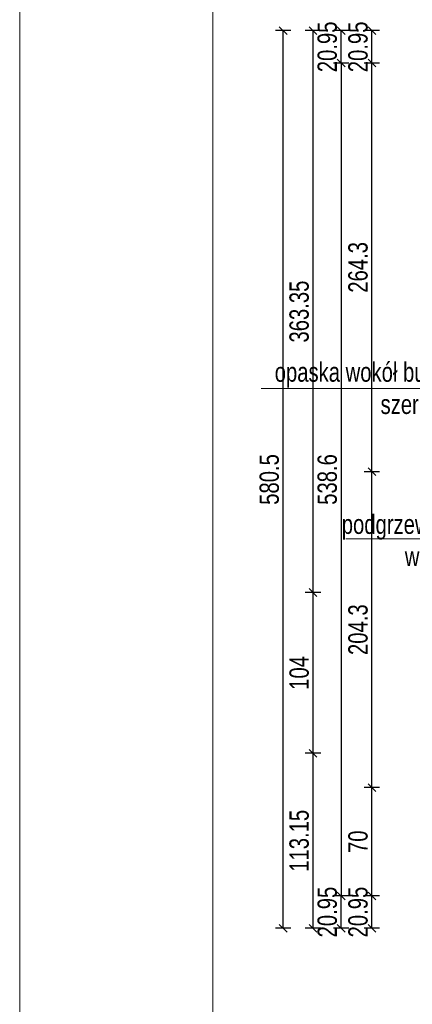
# Model space of a CAD drawing. Header units: inches. Extents: x 53031 to 98566, y -51777 to -15616.
# Tile 11 of 45: x 53216 to 53470, y -17293 to -16657. Entities that reach past the tile are written whole.
import ezdxf

# ---------------------------------------------------------------- set-up
doc = ezdxf.new("R2010")
doc.units = ezdxf.units.IN
doc.header["$MEASUREMENT"] = 0
doc.layers.get('0').update_dxf_attribs({"lineweight": 0})
doc.layers.get('Defpoints').update_dxf_attribs({"lineweight": 0})
for name, color, linetype, lineweight in [('A--tabelka rysunku', 7, 'Continuous', 0), ('p--opisy dodatkowe', 62, 'Continuous', 0), ('p--wymiary-1-50', 5, 'Continuous', 0)]:
    doc.layers.add(name, color=color, linetype=linetype, lineweight=lineweight)
doc.styles.add('1-50', font='arial.ttf', dxfattribs={"width": 0.75, "height": 12.5})
doc.dimstyles.new('1-50', dxfattribs={"dimtxt": 12.5, "dimasz": 5, "dimexe": 5, "dimexo": 5, "dimgap": 0.09, "dimtad": 0, "dimdsep": 46, "dimtxsty": '1-50', "dimblk": 'OBLIQUE', "dimcen": 0.09, "dimadec": 0, "dimazin": 0, "dimtfac": 1, "dimtdec": 4, "dimtix": 1, "dimtmove": 2, "dimatfit": 3, "dimldrblk": 'OBLIQUE', "dimfxl": 5, "dimfxlon": 1, "dimtvp": 0.7, "dimtolj": 1, "dimtzin": 0, "dimarcsym": 0})

# ---------------------------------------------------------------- blocks, each defined once
blk = doc.blocks.new('_OBLIQUE')
at = {"color": 0, "linetype": 'ByBlock', "lineweight": -2}
for p, q in [((-0.5, -0.5), (0.5, 0.5)), ((0, 0), (0, 0))]:
    blk.add_line(p, q, dxfattribs=at)
blk = doc.blocks.new('*D773')
at = {"layer": 'Defpoints', "color": 0}
for p in [(53443.67, -17153.22), (53503.69, -17153.22), (53503.69, -17223.22)]:
    blk.add_point(p, dxfattribs=at)
at = {"layer": 'p--wymiary-1-50', "color": 0, "lineweight": -2}
for p, q in [((53448.67, -17153.22), (53438.67, -17153.22)), ((53443.67, -17223.22), (53443.67, -17153.22)), ((53448.67, -17223.22), (53438.67, -17223.22))]:
    blk.add_line(p, q, dxfattribs=at)
at = {"layer": 'p--wymiary-1-50', "color": 0, "lineweight": -2, "xscale": 5, "yscale": 5, "zscale": 5}
for p, rotation in [((53443.67, -17153.22), 90), ((53443.67, -17223.22), 270)]:
    blk.add_blockref('_OBLIQUE', p, dxfattribs=dict(at, rotation=rotation))
at = {"layer": 'p--wymiary-1-50', "color": 0, "insert": (53434.74, -17188.22), "char_height": 12.5, "attachment_point": 5, "rotation": 90, "style": '1-50'}
blk.add_mtext('\\A1;70', dxfattribs=at)
blk = doc.blocks.new('*D774')
at = {"layer": 'Defpoints', "color": 0}
for p in [(53443.67, -16948.92), (53508.79, -16948.92), (53503.69, -17153.22)]:
    blk.add_point(p, dxfattribs=at)
at = {"layer": 'p--wymiary-1-50', "color": 0, "lineweight": -2}
for p, q in [((53448.67, -16948.92), (53438.67, -16948.92)), ((53443.67, -17153.22), (53443.67, -16948.92)), ((53448.67, -17153.22), (53438.67, -17153.22))]:
    blk.add_line(p, q, dxfattribs=at)
at = {"layer": 'p--wymiary-1-50', "color": 0, "lineweight": -2, "xscale": 5, "yscale": 5, "zscale": 5}
for p, rotation in [((53443.67, -16948.92), 90), ((53443.67, -17153.22), 270)]:
    blk.add_blockref('_OBLIQUE', p, dxfattribs=dict(at, rotation=rotation))
at = {"layer": 'p--wymiary-1-50', "color": 0, "insert": (53434.74, -17051.07), "char_height": 12.5, "attachment_point": 5, "rotation": 90, "style": '1-50'}
blk.add_mtext('\\A1;204.3', dxfattribs=at)
blk = doc.blocks.new('*D775')
at = {"layer": 'Defpoints', "color": 0}
for p in [(53443.67, -16684.62), (53528.69, -16684.62), (53508.79, -16948.92)]:
    blk.add_point(p, dxfattribs=at)
at = {"layer": 'p--wymiary-1-50', "color": 0, "lineweight": -2}
for p, q in [((53448.67, -16684.62), (53438.67, -16684.62)), ((53443.67, -16948.92), (53443.67, -16684.62)), ((53448.67, -16948.92), (53438.67, -16948.92))]:
    blk.add_line(p, q, dxfattribs=at)
at = {"layer": 'p--wymiary-1-50', "color": 0, "lineweight": -2, "xscale": 5, "yscale": 5, "zscale": 5}
for p, rotation in [((53443.67, -16684.62), 90), ((53443.67, -16948.92), 270)]:
    blk.add_blockref('_OBLIQUE', p, dxfattribs=dict(at, rotation=rotation))
at = {"layer": 'p--wymiary-1-50', "color": 0, "insert": (53434.74, -16816.77), "char_height": 12.5, "attachment_point": 5, "rotation": 90, "style": '1-50'}
blk.add_mtext('\\A1;264.3', dxfattribs=at)
blk = doc.blocks.new('*D776')
at = {"layer": 'Defpoints', "color": 0}
for p in [(53552.08, -16684.62), (53423.79, -17223.22), (53552.08, -17223.22)]:
    blk.add_point(p, dxfattribs=at)
at = {"layer": 'p--wymiary-1-50', "color": 0, "lineweight": -2}
for p, q in [((53428.79, -16684.62), (53418.79, -16684.62)), ((53423.79, -16684.62), (53423.79, -17223.22)), ((53428.79, -17223.22), (53418.79, -17223.22))]:
    blk.add_line(p, q, dxfattribs=at)
at = {"layer": 'p--wymiary-1-50', "color": 0, "lineweight": -2, "xscale": 5, "yscale": 5, "zscale": 5}
for p, rotation in [((53423.79, -16684.62), 90), ((53423.79, -17223.22), 270)]:
    blk.add_blockref('_OBLIQUE', p, dxfattribs=dict(at, rotation=rotation))
at = {"layer": 'p--wymiary-1-50', "color": 0, "insert": (53414.85, -16953.92), "char_height": 12.5, "attachment_point": 5, "rotation": 90, "style": '1-50'}
blk.add_mtext('\\A1;538.6', dxfattribs=at)
blk = doc.blocks.new('*D777')
at = {"layer": 'Defpoints', "color": 0}
for p in [(53386.29, -16663.67), (53563.72, -16663.67), (53563.72, -17244.17)]:
    blk.add_point(p, dxfattribs=at)
at = {"layer": 'p--wymiary-1-50', "color": 0, "lineweight": -2}
for p, q in [((53391.29, -16663.67), (53381.29, -16663.67)), ((53386.29, -17244.17), (53386.29, -16663.67)), ((53391.29, -17244.17), (53381.29, -17244.17))]:
    blk.add_line(p, q, dxfattribs=at)
at = {"layer": 'p--wymiary-1-50', "color": 0, "lineweight": -2, "xscale": 5, "yscale": 5, "zscale": 5}
for p, rotation in [((53386.29, -16663.67), 90), ((53386.29, -17244.17), 270)]:
    blk.add_blockref('_OBLIQUE', p, dxfattribs=dict(at, rotation=rotation))
at = {"layer": 'p--wymiary-1-50', "color": 0, "insert": (53377.35, -16953.92), "char_height": 12.5, "attachment_point": 5, "rotation": 90, "style": '1-50'}
blk.add_mtext('\\A1;580.5', dxfattribs=at)
blk = doc.blocks.new('*D778')
at = {"layer": 'Defpoints', "color": 0}
for p in [(53443.67, -17223.22), (53463.79, -17223.22), (53463.79, -17244.17)]:
    blk.add_point(p, dxfattribs=at)
at = {"layer": 'p--wymiary-1-50', "color": 0, "lineweight": -2}
for p, q in [((53448.67, -17223.22), (53438.67, -17223.22)), ((53443.67, -17244.17), (53443.67, -17223.22)), ((53448.67, -17244.17), (53438.67, -17244.17))]:
    blk.add_line(p, q, dxfattribs=at)
at = {"layer": 'p--wymiary-1-50', "color": 0, "lineweight": -2, "xscale": 5, "yscale": 5, "zscale": 5}
for p, rotation in [((53443.67, -17223.22), 270), ((53443.67, -17244.17), 90)]:
    blk.add_blockref('_OBLIQUE', p, dxfattribs=dict(at, rotation=rotation))
at = {"layer": 'p--wymiary-1-50', "color": 0, "insert": (53434.74, -17233.7), "char_height": 12.5, "attachment_point": 5, "rotation": 90, "style": '1-50'}
blk.add_mtext('\\A1;20.95', dxfattribs=at)
blk = doc.blocks.new('*D779')
at = {"layer": 'Defpoints', "color": 0}
for p in [(53423.79, -17223.22), (53443.91, -17223.22), (53443.91, -17244.17)]:
    blk.add_point(p, dxfattribs=at)
at = {"layer": 'p--wymiary-1-50', "color": 0, "lineweight": -2}
for p, q in [((53428.79, -17223.22), (53418.79, -17223.22)), ((53423.79, -17244.17), (53423.79, -17223.22)), ((53428.79, -17244.17), (53418.79, -17244.17))]:
    blk.add_line(p, q, dxfattribs=at)
at = {"layer": 'p--wymiary-1-50', "color": 0, "lineweight": -2, "xscale": 5, "yscale": 5, "zscale": 5}
for p, rotation in [((53423.79, -17223.22), 270), ((53423.79, -17244.17), 90)]:
    blk.add_blockref('_OBLIQUE', p, dxfattribs=dict(at, rotation=rotation))
at = {"layer": 'p--wymiary-1-50', "color": 0, "insert": (53414.85, -17233.7), "char_height": 12.5, "attachment_point": 5, "rotation": 90, "style": '1-50'}
blk.add_mtext('\\A1;20.95', dxfattribs=at)
blk = doc.blocks.new('*D780')
at = {"layer": 'Defpoints', "color": 0}
for p in [(53443.67, -16663.67), (53465.92, -16663.67), (53465.92, -16684.62)]:
    blk.add_point(p, dxfattribs=at)
at = {"layer": 'p--wymiary-1-50', "color": 0, "lineweight": -2}
for p, q in [((53448.67, -16663.67), (53438.67, -16663.67)), ((53443.67, -16684.62), (53443.67, -16663.67)), ((53448.67, -16684.62), (53438.67, -16684.62))]:
    blk.add_line(p, q, dxfattribs=at)
at = {"layer": 'p--wymiary-1-50', "color": 0, "lineweight": -2, "xscale": 5, "yscale": 5, "zscale": 5}
for p, rotation in [((53443.67, -16663.67), 270), ((53443.67, -16684.62), 90)]:
    blk.add_blockref('_OBLIQUE', p, dxfattribs=dict(at, rotation=rotation))
at = {"layer": 'p--wymiary-1-50', "color": 0, "insert": (53434.74, -16674.15), "char_height": 12.5, "attachment_point": 5, "rotation": 90, "style": '1-50'}
blk.add_mtext('\\A1;20.95', dxfattribs=at)
blk = doc.blocks.new('*D781')
at = {"layer": 'Defpoints', "color": 0}
for p in [(53423.79, -16663.67), (53446.03, -16663.67), (53446.03, -16684.62)]:
    blk.add_point(p, dxfattribs=at)
at = {"layer": 'p--wymiary-1-50', "color": 0, "lineweight": -2}
for p, q in [((53428.79, -16663.67), (53418.79, -16663.67)), ((53423.79, -16684.62), (53423.79, -16663.67)), ((53428.79, -16684.62), (53418.79, -16684.62))]:
    blk.add_line(p, q, dxfattribs=at)
at = {"layer": 'p--wymiary-1-50', "color": 0, "lineweight": -2, "xscale": 5, "yscale": 5, "zscale": 5}
for p, rotation in [((53423.79, -16663.67), 270), ((53423.79, -16684.62), 90)]:
    blk.add_blockref('_OBLIQUE', p, dxfattribs=dict(at, rotation=rotation))
at = {"layer": 'p--wymiary-1-50', "color": 0, "insert": (53414.85, -16674.15), "char_height": 12.5, "attachment_point": 5, "rotation": 90, "style": '1-50'}
blk.add_mtext('\\A1;20.95', dxfattribs=at)
blk = doc.blocks.new('*D782')
at = {"layer": 'Defpoints', "color": 0}
for p in [(53405.59, -17131.02), (53417.36, -17131.02), (53417.36, -17244.17)]:
    blk.add_point(p, dxfattribs=at)
at = {"layer": 'p--wymiary-1-50', "color": 0, "lineweight": -2}
for p, q in [((53410.59, -17131.02), (53400.59, -17131.02)), ((53405.59, -17244.17), (53405.59, -17131.02)), ((53410.59, -17244.17), (53400.59, -17244.17))]:
    blk.add_line(p, q, dxfattribs=at)
at = {"layer": 'p--wymiary-1-50', "color": 0, "lineweight": -2, "xscale": 5, "yscale": 5, "zscale": 5}
for p, rotation in [((53405.59, -17131.02), 90), ((53405.59, -17244.17), 270)]:
    blk.add_blockref('_OBLIQUE', p, dxfattribs=dict(at, rotation=rotation))
at = {"layer": 'p--wymiary-1-50', "color": 0, "insert": (53396.66, -17187.6), "char_height": 12.5, "attachment_point": 5, "rotation": 90, "style": '1-50'}
blk.add_mtext('\\A1;113.15', dxfattribs=at)
blk = doc.blocks.new('*D783')
at = {"layer": 'Defpoints', "color": 0}
for p in [(53405.59, -17027.02), (53417.36, -17027.02), (53417.36, -17131.02)]:
    blk.add_point(p, dxfattribs=at)
at = {"layer": 'p--wymiary-1-50', "color": 0, "lineweight": -2}
for p, q in [((53410.59, -17027.02), (53400.59, -17027.02)), ((53405.59, -17131.02), (53405.59, -17027.02)), ((53410.59, -17131.02), (53400.59, -17131.02))]:
    blk.add_line(p, q, dxfattribs=at)
at = {"layer": 'p--wymiary-1-50', "color": 0, "lineweight": -2, "xscale": 5, "yscale": 5, "zscale": 5}
for p, rotation in [((53405.59, -17027.02), 90), ((53405.59, -17131.02), 270)]:
    blk.add_blockref('_OBLIQUE', p, dxfattribs=dict(at, rotation=rotation))
at = {"layer": 'p--wymiary-1-50', "color": 0, "insert": (53396.66, -17079.02), "char_height": 12.5, "attachment_point": 5, "rotation": 90, "style": '1-50'}
blk.add_mtext('\\A1;104', dxfattribs=at)
blk = doc.blocks.new('*D784')
at = {"layer": 'Defpoints', "color": 0}
for p in [(53405.59, -16663.67), (53417.36, -16663.67), (53417.36, -17027.02)]:
    blk.add_point(p, dxfattribs=at)
at = {"layer": 'p--wymiary-1-50', "color": 0, "lineweight": -2}
for p, q in [((53410.59, -16663.67), (53400.59, -16663.67)), ((53405.59, -17027.02), (53405.59, -16663.67)), ((53410.59, -17027.02), (53400.59, -17027.02))]:
    blk.add_line(p, q, dxfattribs=at)
at = {"layer": 'p--wymiary-1-50', "color": 0, "lineweight": -2, "xscale": 5, "yscale": 5, "zscale": 5}
for p, rotation in [((53405.59, -16663.67), 90), ((53405.59, -17027.02), 270)]:
    blk.add_blockref('_OBLIQUE', p, dxfattribs=dict(at, rotation=rotation))
at = {"layer": 'p--wymiary-1-50', "color": 0, "insert": (53396.66, -16845.35), "char_height": 12.5, "attachment_point": 5, "rotation": 90, "style": '1-50'}
blk.add_mtext('\\A1;363.35', dxfattribs=at)

msp = doc.modelspace()

# ---------------------------------------------------------------- linework, layer by layer
at = {"layer": 'A--tabelka rysunku', "linetype": 'Continuous'}
for points in [[(53215.894, -17787.433), (55315.894, -17787.433), (55315.894, -16302.433), (53215.894, -16302.433)], [(53215.894, -17787.433), (55315.894, -17787.433), (55315.894, -16302.433), (53215.894, -16302.433)], [(53340.894, -17752.433), (55280.894, -17752.433), (55280.894, -16337.433), (53340.894, -16337.433)]]:
    msp.add_lwpolyline(points, close=True, dxfattribs=at)
at = {"layer": 'p--opisy dodatkowe'}
msp.add_line((53372.072, -16895.013), (53553.994, -16895.013), dxfattribs=at)
msp.add_lwpolyline([(53426.785, -16992.379), (53539.43, -16992.379), (53744.451, -16987.813)], dxfattribs=at)

# ---------------------------------------------------------------- texts
at = {"layer": 'p--opisy dodatkowe', "char_height": 12.5, "width": 177.1707, "attachment_point": 3, "style": '1-50'}
for s, insert in [('opaska wokół budynku\\Pszer.50 cm', (53513.315, -16878.229)), ('podgrzewacz wody\\Pwiszący 50 l', (53535.55, -16976.628))]:
    msp.add_mtext(s, dxfattribs=dict(at, insert=insert))

# ---------------------------------------------------------------- dimensions: what is measured, and where the dimension line sits
at = {"layer": 'p--wymiary-1-50'}
for base, p1, p2, picture, middle in [((53423.786, -16663.675), (53446.033, -16684.625), (53446.033, -16663.675), '*D781', (53414.852, -16674.15)), ((53443.669, -16663.675), (53465.916, -16684.625), (53465.916, -16663.675), '*D780', (53434.735, -16674.15)), ((53386.287, -16663.675), (53563.723, -17244.175), (53563.723, -16663.675), '*D777', (53377.353, -16953.925)), ((53405.594, -16663.675), (53417.363, -17027.025), (53417.363, -16663.675), '*D784', (53396.66, -16845.35)), ((53423.786, -17223.225), (53552.085, -16684.625), (53552.085, -17223.225), '*D776', (53414.852, -16953.925)), ((53443.669, -16684.625), (53508.786, -16948.925), (53528.691, -16684.625), '*D775', (53434.735, -16816.775)), ((53443.669, -16948.925), (53503.691, -17153.225), (53508.786, -16948.925), '*D774', (53434.735, -17051.075)), ((53405.594, -17027.025), (53417.363, -17131.025), (53417.363, -17027.025), '*D783', (53396.66, -17079.025)), ((53405.594, -17131.025), (53417.363, -17244.175), (53417.363, -17131.025), '*D782', (53396.66, -17187.6)), ((53443.669, -17153.225), (53503.691, -17223.225), (53503.691, -17153.225), '*D773', (53434.735, -17188.225)), ((53423.786, -17223.225), (53443.91, -17244.175), (53443.91, -17223.225), '*D779', (53414.852, -17233.7)), ((53443.669, -17223.225), (53463.793, -17244.175), (53463.793, -17223.225), '*D778', (53434.735, -17233.7))]:
    dim = msp.add_linear_dim(base=base, p1=p1, p2=p2, angle=90, dimstyle='1-50', dxfattribs=at)
    dim.commit()
    dim.dimension.update_dxf_attribs({"geometry": picture, "text_midpoint": middle})

doc.saveas('drawing.dxf')
